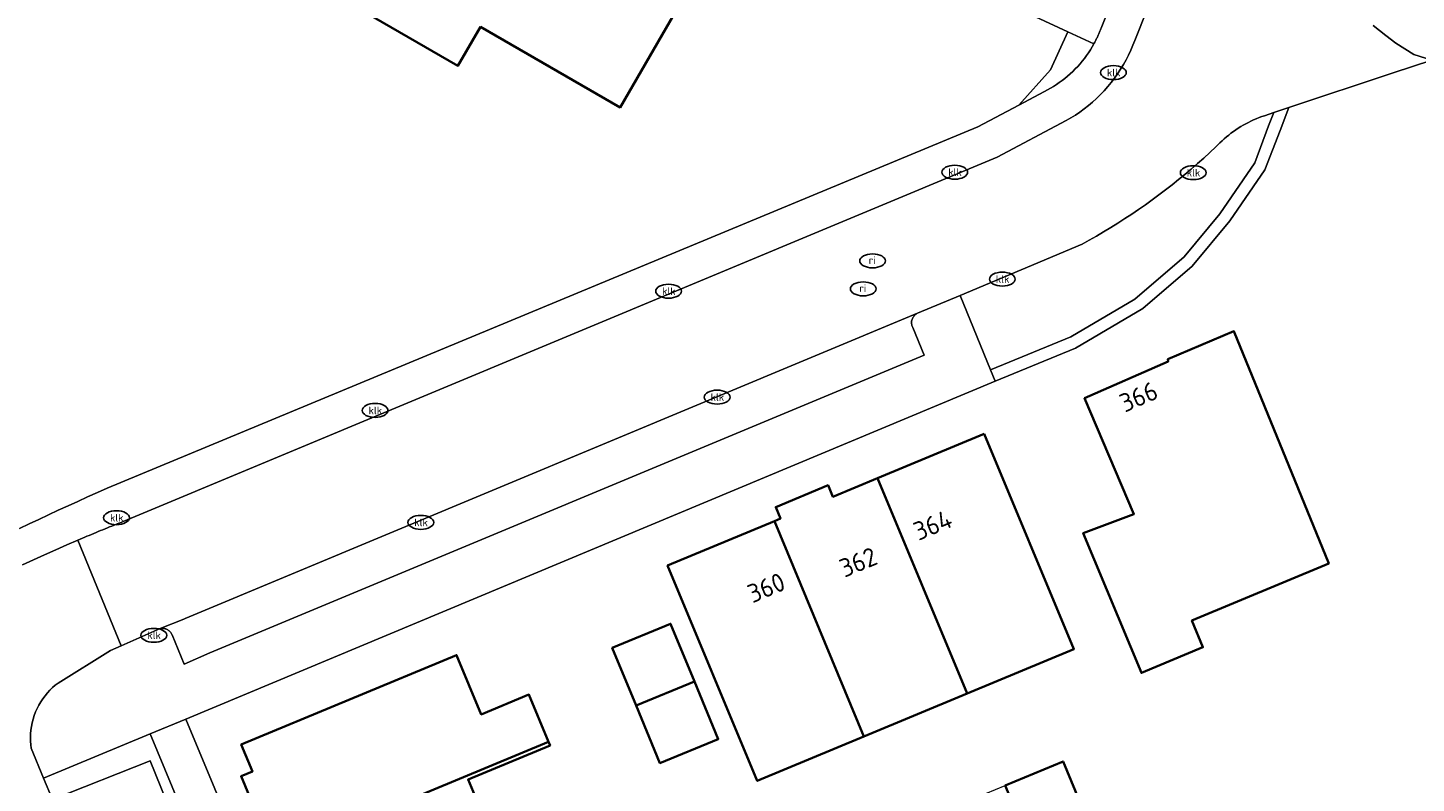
# Model space of a CAD drawing. Header units: metres. Extents: x 103671 to 105190, y 427150 to 429171.
# Tile 131 of 256: x 104582 to 104649, y 427373 to 427410. Entities that reach past the tile are written whole.
import ezdxf
from ezdxf.enums import TextEntityAlignment as Align

# ---------------------------------------------------------------- set-up
doc = ezdxf.new("R2010")
doc.units = ezdxf.units.M
for name, color, linetype, lineweight in [('B-WE-GR-HAAG-GV', 253, 'Continuous', 13), ('B-WE-IE-MEUBILAIR-S', 253, 'Continuous', 25), ('B-WE-OG-BEBOUWING-GV', 253, 'Continuous', 35), ('B-WE-OG-BEBOUWING-T18', 7, 'Continuous', 18), ('B-WE-OG-TERREIN_BEGROEID-GV', 253, 'Continuous', 18), ('B-WE-OG-TERREIN_ERF-GV', 253, 'Continuous', 18), ('B-WE-OG-TERREIN_OEVER-GV', 253, 'Continuous', 18), ('B-WE-VH-GESLOTENVERHARDING_ASFALT-GV', 253, 'Continuous', 18), ('B-WE-VH-ONVERHARD_ZAND-GV', 253, 'Continuous', 18), ('B-WE-VH-OPENVERHARDING-GV', 253, 'Continuous', 18), ('B-WE-VH-OPENVERHARDING_BETONSTRAATSTEEN-GV', 253, 'Continuous', 18)]:
    doc.layers.add(name, color=color, linetype=linetype, lineweight=lineweight)
doc.styles.add('NLCS-ISO', font='NLCS-ISO.ttf')
doc.styles.add('NLCS-ISO-M500-T18', font='NLCS-ISO.ttf', dxfattribs={"height": 0.9})

# ---------------------------------------------------------------- blocks, each defined once
blk = doc.blocks.new('SIE-MEUBILAIR_PUT_KOLK-SO')
blk.add_ellipse((0, 0), major_axis=(1.25, 0), ratio=0.54)
at = {"style": 'NLCS-ISO'}
blk.add_text('klk', height=0.75, dxfattribs=at).set_placement((0.03, 0), align=Align.MIDDLE_CENTER)
blk = doc.blocks.new('SIE-MEUBILAIR_PUT_RIOOLPUT-SO')
blk.add_ellipse((0, 0), major_axis=(1.25, 0), ratio=0.54)
at = {"style": 'NLCS-ISO'}
blk.add_text('ri', height=0.75, dxfattribs=at).set_placement((-0.04, 0.07), align=Align.MIDDLE_CENTER)

msp = doc.modelspace()

# ---------------------------------------------------------------- linework, layer by layer
at = {"layer": 'B-WE-GR-HAAG-GV', "flags": 128}
msp.add_lwpolyline([(104638.091, 427398.087), (104639.914, 427400.294), (104641.609, 427402.757), (104642.345, 427404.676), (104642.771, 427405.783), (104642.034, 427405.538), (104641.785, 427404.892), (104641.115, 427403.097), (104639.42, 427400.634), (104637.701, 427398.543), (104635.302, 427396.496), (104632.2, 427394.675), (104628.307, 427393.072), (104628.534, 427392.516), (104632.429, 427394.12), (104635.692, 427396.039)], close=True, dxfattribs=at)
at = {"layer": 'B-WE-OG-BEBOUWING-GV', "flags": 128}
for points in [[(104603.597, 427409.701), (104610.363, 427405.79), (104614.023, 427412.121), (104591.552, 427425.111), (104586.798, 427416.887), (104602.503, 427407.809)], [(104644.703, 427383.676), (104640.108, 427394.938), (104636.9, 427393.579), (104636.927, 427393.479), (104632.874, 427391.693), (104635.258, 427386.08), (104632.806, 427385.158), (104635.627, 427378.381), (104638.607, 427379.622), (104638.07, 427380.911)], [(104628.003, 427389.971), (104622.83, 427387.817), (104627.177, 427377.376), (104632.351, 427379.53)], [(104617.84, 427385.739), (104622.18, 427375.295), (104627.177, 427377.376), (104622.83, 427387.817), (104620.672, 427386.918), (104620.442, 427387.472), (104617.903, 427386.415), (104618.134, 427385.861)], [(104612.667, 427383.585), (104617.006, 427373.14), (104622.18, 427375.295), (104617.84, 427385.739)], [(104611.139, 427376.798), (104613.961, 427377.965), (104612.806, 427380.759), (104609.983, 427379.592)], [(104594.157, 427369.732), (104606.898, 427375.034), (104605.945, 427377.325), (104603.636, 427376.364), (104602.438, 427379.245), (104592.005, 427374.903), (104592.548, 427373.597), (104592, 427373.369), (104593.248, 427370.375), (104593.795, 427370.603)], [(104613.961, 427377.965), (104611.139, 427376.798), (104612.294, 427374.004), (104615.116, 427375.172)], [(104606.898, 427375.034), (104594.157, 427369.732), (104596.232, 427364.745), (104606.665, 427369.087), (104606.599, 427369.246), (104604.937, 427368.554), (104603, 427373.208), (104606.97, 427374.86)], [(104629.025, 427372.919), (104630.194, 427370.109), (104632.999, 427371.276), (104631.83, 427374.086)]]:
    msp.add_lwpolyline(points, close=True, dxfattribs=at)
at = {"layer": 'B-WE-OG-TERREIN_BEGROEID-GV', "flags": 128}
for points in [[(104633.322, 427408.872), (104632.058, 427409.459), (104631.221, 427407.611), (104629.691, 427405.906), (104630.923, 427406.56), (104631.071, 427406.637), (104631.218, 427406.718), (104631.362, 427406.805), (104631.504, 427406.895), (104631.644, 427406.991), (104631.781, 427407.091), (104631.916, 427407.195), (104632.047, 427407.303), (104632.175, 427407.416), (104632.3, 427407.532), (104632.421, 427407.652), (104632.538, 427407.776), (104632.651, 427407.903), (104632.76, 427408.034), (104632.865, 427408.167), (104632.965, 427408.303), (104633.061, 427408.442), (104633.153, 427408.583), (104633.24, 427408.727)], [(104635.302, 427396.496), (104637.701, 427398.543), (104639.42, 427400.634), (104641.115, 427403.097), (104641.785, 427404.892), (104642.034, 427405.538), (104641.587, 427405.389), (104641.455, 427405.343), (104641.323, 427405.294), (104641.192, 427405.242), (104641.063, 427405.186), (104640.935, 427405.127), (104640.808, 427405.064), (104640.682, 427404.998), (104640.558, 427404.929), (104640.436, 427404.857), (104640.315, 427404.782), (104640.197, 427404.703), (104640.081, 427404.622), (104639.966, 427404.538), (104639.855, 427404.451), (104639.745, 427404.361), (104639.638, 427404.269), (104639.533, 427404.174), (104639.431, 427404.077), (104639.332, 427403.978), (104639.236, 427403.876), (104638.943, 427403.602), (104638.646, 427403.332), (104638.345, 427403.066), (104638.041, 427402.803), (104637.733, 427402.545), (104637.422, 427402.29), (104637.108, 427402.039), (104636.79, 427401.792), (104636.469, 427401.549), (104636.145, 427401.31), (104635.818, 427401.075), (104635.488, 427400.845), (104635.155, 427400.619), (104634.819, 427400.397), (104634.48, 427400.18), (104634.139, 427399.967), (104633.795, 427399.759), (104633.449, 427399.556), (104633.101, 427399.356), (104632.75, 427399.162), (104626.835, 427396.678), (104628.307, 427393.072), (104632.2, 427394.675)]]:
    msp.add_lwpolyline(points, close=True, dxfattribs=at)
msp.add_lwpolyline([(104586.806, 427363.985), (104590.895, 427365.932), (104587.597, 427374.112), (104582.86, 427372.235), (104586.224, 427364.108)], dxfattribs=at)
at = {"layer": 'B-WE-OG-TERREIN_ERF-GV', "flags": 128}
for points in [[(104610.363, 427405.79), (104603.597, 427409.701), (104602.503, 427407.809), (104586.798, 427416.887), (104591.552, 427425.111), (104614.023, 427412.121)], [(104640.108, 427394.938), (104644.703, 427383.676), (104638.07, 427380.911), (104638.607, 427379.622), (104635.627, 427378.381), (104632.806, 427385.158), (104635.258, 427386.08), (104632.874, 427391.693), (104636.927, 427393.479), (104636.9, 427393.579)], [(104627.177, 427377.376), (104622.18, 427375.295), (104617.006, 427373.14), (104612.667, 427383.585), (104617.84, 427385.739), (104618.134, 427385.861), (104617.903, 427386.415), (104620.442, 427387.472), (104620.672, 427386.918), (104622.83, 427387.817), (104628.003, 427389.971), (104632.351, 427379.53)], [(104609.983, 427379.592), (104612.806, 427380.759), (104613.961, 427377.965), (104615.116, 427375.172), (104612.294, 427374.004), (104611.139, 427376.798)], [(104632.999, 427371.276), (104634.168, 427368.466), (104631.363, 427367.299), (104628.558, 427366.132), (104627.389, 427368.942), (104626.22, 427371.751), (104629.025, 427372.919), (104631.83, 427374.086)]]:
    msp.add_lwpolyline(points, close=True, dxfattribs=at)
for points in [[(104581.259, 427385.372), (104581.728, 427385.598), (104582.197, 427385.821), (104582.668, 427386.043), (104583.14, 427386.262), (104583.613, 427386.479), (104584.086, 427386.694), (104584.561, 427386.907), (104585.037, 427387.118), (104585.513, 427387.326), (104627.692, 427404.846), (104629.691, 427405.906), (104631.221, 427407.611), (104632.058, 427409.459), (104630.497, 427410.184)], [(104649.7, 427408.088), (104647.819, 427407.462), (104642.771, 427405.783), (104642.345, 427404.676), (104641.609, 427402.757), (104639.914, 427400.294), (104638.091, 427398.087), (104635.692, 427396.039), (104632.429, 427394.12), (104628.534, 427392.516), (104589.317, 427376.135), (104604.373, 427339.962)], [(104593.248, 427370.375), (104592, 427373.369), (104592.548, 427373.597), (104592.005, 427374.903), (104602.438, 427379.245), (104603.636, 427376.364), (104605.945, 427377.325), (104606.898, 427375.034), (104606.97, 427374.86), (104603, 427373.208), (104604.937, 427368.554)]]:
    msp.add_lwpolyline(points, dxfattribs=at)
at = {"layer": 'B-WE-OG-TERREIN_OEVER-GV', "flags": 128}
msp.add_lwpolyline([(104630.497, 427410.184), (104632.058, 427409.459), (104633.322, 427408.872), (104633.342, 427408.909), (104633.362, 427408.946), (104633.381, 427408.983), (104633.4, 427409.02), (104633.419, 427409.057), (104633.438, 427409.095), (104633.456, 427409.133), (104633.474, 427409.17), (104633.492, 427409.208), (104633.509, 427409.246), (104633.526, 427409.285), (104633.543, 427409.323), (104633.56, 427409.361), (104633.576, 427409.4), (104633.592, 427409.439), (104633.607, 427409.478), (104633.623, 427409.517), (104633.638, 427409.556), (104633.653, 427409.595), (104633.667, 427409.634), (104635.479, 427414.203)], dxfattribs=at)
at = {"layer": 'B-WE-VH-GESLOTENVERHARDING_ASFALT-GV', "flags": 128}
msp.add_lwpolyline([(104646.853, 427409.755), (104647.465, 427409.282), (104647.948, 427408.908), (104648.831, 427408.35), (104649.7, 427408.088)], dxfattribs=at)
at = {"layer": 'B-WE-VH-ONVERHARD_ZAND-GV', "flags": 128}
for points in [[(104638.091, 427398.087), (104639.914, 427400.294), (104641.609, 427402.757), (104642.345, 427404.676), (104642.771, 427405.783), (104642.034, 427405.538), (104641.785, 427404.892), (104641.115, 427403.097), (104639.42, 427400.634), (104637.701, 427398.543), (104635.302, 427396.496), (104632.2, 427394.675), (104628.307, 427393.072), (104628.534, 427392.516), (104632.429, 427394.12), (104635.692, 427396.039)], [(104582.429, 427373.276), (104582.86, 427372.235), (104587.597, 427374.112), (104590.895, 427365.932), (104594.239, 427358.134), (104594.328, 427357.926), (104594.873, 427358.14), (104591.505, 427365.998), (104587.586, 427375.423)]]:
    msp.add_lwpolyline(points, close=True, dxfattribs=at)
at = {"layer": 'B-WE-VH-OPENVERHARDING-GV', "flags": 128}
for points in [[(104585.671, 427379.467), (104583.129, 427377.884), (104582.994, 427377.778), (104582.862, 427377.664), (104582.735, 427377.542), (104582.614, 427377.411), (104582.499, 427377.273), (104582.391, 427377.128), (104582.29, 427376.976), (104582.198, 427376.818), (104582.114, 427376.655), (104582.039, 427376.487), (104581.974, 427376.315), (104581.918, 427376.14), (104581.873, 427375.963), (104581.837, 427375.784), (104581.811, 427375.605), (104581.796, 427375.426), (104581.79, 427375.248), (104581.794, 427375.072), (104581.806, 427374.898), (104581.828, 427374.728), (104582.429, 427373.276), (104587.586, 427375.423), (104589.317, 427376.135), (104628.534, 427392.516), (104628.307, 427393.072), (104626.835, 427396.678), (104624.77, 427395.811), (104624.737, 427395.794), (104624.705, 427395.773), (104624.674, 427395.75), (104624.644, 427395.723), (104624.615, 427395.694), (104624.589, 427395.662), (104624.565, 427395.627), (104624.543, 427395.59), (104624.525, 427395.552), (104624.51, 427395.511), (104624.499, 427395.47), (104624.491, 427395.427), (104624.487, 427395.385), (104624.486, 427395.343), (104624.489, 427395.301), (104624.495, 427395.261), (104624.504, 427395.222), (104624.516, 427395.184), (104624.531, 427395.149), (104624.547, 427395.116), (104625.098, 427393.788), (104590.486, 427379.355), (104589.235, 427378.805), (104588.655, 427380.217), (104588.641, 427380.247), (104588.625, 427380.278), (104588.607, 427380.307), (104588.587, 427380.336), (104588.564, 427380.364), (104588.539, 427380.39), (104588.512, 427380.415), (104588.483, 427380.438), (104588.452, 427380.459), (104588.42, 427380.478), (104588.386, 427380.494), (104588.351, 427380.508), (104588.316, 427380.519), (104588.28, 427380.527), (104588.245, 427380.533), (104588.209, 427380.537), (104588.174, 427380.538), (104588.139, 427380.536), (104588.105, 427380.533), (104588.072, 427380.527), (104586.187, 427379.697)], [(104589.235, 427378.805), (104590.486, 427379.355), (104625.098, 427393.788), (104624.547, 427395.116), (104624.531, 427395.149), (104624.516, 427395.184), (104624.504, 427395.222), (104624.495, 427395.261), (104624.489, 427395.301), (104624.486, 427395.343), (104624.487, 427395.385), (104624.491, 427395.427), (104624.499, 427395.47), (104624.51, 427395.511), (104624.525, 427395.552), (104624.543, 427395.59), (104624.565, 427395.627), (104624.589, 427395.662), (104624.615, 427395.694), (104624.644, 427395.723), (104624.674, 427395.75), (104624.705, 427395.773), (104624.737, 427395.794), (104624.77, 427395.811), (104589.293, 427381.01), (104589.217, 427380.978), (104588.072, 427380.527), (104588.105, 427380.533), (104588.139, 427380.536), (104588.174, 427380.538), (104588.209, 427380.537), (104588.245, 427380.533), (104588.28, 427380.527), (104588.316, 427380.519), (104588.351, 427380.508), (104588.386, 427380.494), (104588.42, 427380.478), (104588.452, 427380.459), (104588.483, 427380.438), (104588.512, 427380.415), (104588.539, 427380.39), (104588.564, 427380.364), (104588.587, 427380.336), (104588.607, 427380.307), (104588.625, 427380.278), (104588.641, 427380.247), (104588.655, 427380.217)], [(104604.373, 427339.962), (104589.317, 427376.135), (104587.586, 427375.423), (104591.505, 427365.998), (104594.873, 427358.14), (104594.328, 427357.926), (104594.239, 427358.134), (104593.419, 427357.782), (104594.152, 427356.021), (104594.844, 427356.343), (104594.566, 427357.012), (104595.104, 427357.223), (104602.576, 427339.324), (104603.143, 427337.966), (104604.9, 427338.697)]]:
    msp.add_lwpolyline(points, close=True, dxfattribs=at)
at = {"layer": 'B-WE-VH-OPENVERHARDING_BETONSTRAATSTEEN-GV', "flags": 128}
for points in [[(104635.479, 427414.203), (104633.667, 427409.634), (104633.653, 427409.595), (104633.638, 427409.556), (104633.623, 427409.517), (104633.607, 427409.478), (104633.592, 427409.439), (104633.576, 427409.4), (104633.56, 427409.361), (104633.543, 427409.323), (104633.526, 427409.285), (104633.509, 427409.246), (104633.492, 427409.208), (104633.474, 427409.17), (104633.456, 427409.133), (104633.438, 427409.095), (104633.419, 427409.057), (104633.4, 427409.02), (104633.381, 427408.983), (104633.362, 427408.946), (104633.342, 427408.909), (104633.322, 427408.872), (104633.24, 427408.727), (104633.153, 427408.583), (104633.061, 427408.442), (104632.965, 427408.303), (104632.865, 427408.167), (104632.76, 427408.034), (104632.651, 427407.903), (104632.538, 427407.776), (104632.421, 427407.652), (104632.3, 427407.532), (104632.175, 427407.416), (104632.047, 427407.303), (104631.916, 427407.195), (104631.781, 427407.091), (104631.644, 427406.991), (104631.504, 427406.895), (104631.362, 427406.805), (104631.218, 427406.718), (104631.071, 427406.637), (104630.923, 427406.56), (104629.691, 427405.906), (104627.692, 427404.846), (104585.513, 427387.326), (104585.037, 427387.118), (104584.561, 427386.907), (104584.086, 427386.694), (104583.613, 427386.479), (104583.14, 427386.262), (104582.668, 427386.043), (104582.197, 427385.821), (104581.728, 427385.598), (104581.259, 427385.372)], [(104581.411, 427383.615), (104581.944, 427383.862), (104582.479, 427384.105), (104583.015, 427384.345), (104583.553, 427384.581), (104584.092, 427384.813), (104584.201, 427384.86), (104584.311, 427384.906), (104584.42, 427384.953), (104584.53, 427384.999), (104584.639, 427385.045), (104584.749, 427385.091), (104584.859, 427385.137), (104584.968, 427385.182), (104585.078, 427385.228), (104585.188, 427385.273), (104585.298, 427385.318), (104585.408, 427385.363), (104585.518, 427385.408), (104585.629, 427385.453), (104585.739, 427385.497), (104585.849, 427385.541), (104585.959, 427385.586), (104586.07, 427385.63), (104586.18, 427385.673), (104586.291, 427385.717), (104628.629, 427403.376), (104631.984, 427405.156), (104632.206, 427405.284), (104632.424, 427405.421), (104632.638, 427405.566), (104632.849, 427405.719), (104633.054, 427405.88), (104633.254, 427406.049), (104633.448, 427406.226), (104633.636, 427406.41), (104633.818, 427406.6), (104633.993, 427406.798), (104634.16, 427407.001), (104634.32, 427407.211), (104634.472, 427407.425), (104634.616, 427407.645), (104634.752, 427407.869), (104634.879, 427408.097), (104634.997, 427408.328), (104635.107, 427408.563), (104635.207, 427408.8), (104635.299, 427409.039), (104637.095, 427413.565)], [(104637.095, 427413.565), (104635.299, 427409.039), (104635.207, 427408.8), (104635.107, 427408.563), (104634.997, 427408.328), (104634.879, 427408.097), (104634.752, 427407.869), (104634.616, 427407.645), (104634.472, 427407.425), (104634.32, 427407.211), (104634.16, 427407.001), (104633.993, 427406.798), (104633.818, 427406.6), (104633.636, 427406.41), (104633.448, 427406.226), (104633.254, 427406.049), (104633.054, 427405.88), (104632.849, 427405.719), (104632.638, 427405.566), (104632.424, 427405.421), (104632.206, 427405.284), (104631.984, 427405.156), (104628.629, 427403.376), (104586.291, 427385.717), (104586.18, 427385.673), (104586.07, 427385.63), (104585.959, 427385.586), (104585.849, 427385.541), (104585.739, 427385.497), (104585.629, 427385.453), (104585.518, 427385.408), (104585.408, 427385.363), (104585.298, 427385.318), (104585.188, 427385.273), (104585.078, 427385.228), (104584.968, 427385.182), (104584.859, 427385.137), (104584.749, 427385.091), (104584.639, 427385.045), (104584.53, 427384.999), (104584.42, 427384.953), (104584.311, 427384.906), (104584.201, 427384.86), (104584.092, 427384.813), (104586.187, 427379.697), (104588.072, 427380.527), (104589.217, 427380.978), (104589.293, 427381.01), (104624.77, 427395.811), (104626.835, 427396.678), (104632.75, 427399.162), (104633.101, 427399.356), (104633.449, 427399.556), (104633.795, 427399.759), (104634.139, 427399.967), (104634.48, 427400.18), (104634.819, 427400.397), (104635.155, 427400.619), (104635.488, 427400.845), (104635.818, 427401.075), (104636.145, 427401.31), (104636.469, 427401.549), (104636.79, 427401.792), (104637.108, 427402.039), (104637.422, 427402.29), (104637.733, 427402.545), (104638.041, 427402.803), (104638.345, 427403.066), (104638.646, 427403.332), (104638.943, 427403.602), (104639.236, 427403.876), (104639.332, 427403.978), (104639.431, 427404.077), (104639.533, 427404.174), (104639.638, 427404.269), (104639.745, 427404.361), (104639.855, 427404.451), (104639.966, 427404.538), (104640.081, 427404.622), (104640.197, 427404.703), (104640.315, 427404.782), (104640.436, 427404.857), (104640.558, 427404.929), (104640.682, 427404.998), (104640.808, 427405.064), (104640.935, 427405.127), (104641.063, 427405.186), (104641.192, 427405.242), (104641.323, 427405.294), (104641.455, 427405.343), (104641.587, 427405.389), (104642.034, 427405.538), (104642.771, 427405.783), (104647.819, 427407.462), (104649.7, 427408.088), (104648.831, 427408.35), (104647.948, 427408.908), (104647.465, 427409.282), (104646.853, 427409.755)], [(104582.86, 427372.235), (104582.429, 427373.276), (104581.828, 427374.728), (104581.806, 427374.898), (104581.794, 427375.072), (104581.79, 427375.248), (104581.796, 427375.426), (104581.811, 427375.605), (104581.837, 427375.784), (104581.873, 427375.963), (104581.918, 427376.14), (104581.974, 427376.315), (104582.039, 427376.487), (104582.114, 427376.655), (104582.198, 427376.818), (104582.29, 427376.976), (104582.391, 427377.128), (104582.499, 427377.273), (104582.614, 427377.411), (104582.735, 427377.542), (104582.862, 427377.664), (104582.994, 427377.778), (104583.129, 427377.884), (104585.671, 427379.467), (104586.187, 427379.697), (104584.092, 427384.813), (104583.553, 427384.581), (104583.015, 427384.345), (104582.479, 427384.105), (104581.944, 427383.862), (104581.411, 427383.615)]]:
    msp.add_lwpolyline(points, dxfattribs=at)

# ---------------------------------------------------------------- block references
at = {"layer": 'B-WE-IE-MEUBILAIR-S', "xscale": 0.5, "yscale": 0.5, "zscale": 0.5}
for name, p in [('SIE-MEUBILAIR_PUT_KOLK-SO', (104634.269, 427407.477)), ('SIE-MEUBILAIR_PUT_KOLK-SO', (104626.579, 427402.648)), ('SIE-MEUBILAIR_PUT_KOLK-SO', (104638.137, 427402.625)), ('SIE-MEUBILAIR_PUT_RIOOLPUT-SO', (104622.598, 427398.35)), ('SIE-MEUBILAIR_PUT_KOLK-SO', (104628.886, 427397.468)), ('SIE-MEUBILAIR_PUT_KOLK-SO', (104612.713, 427396.88)), ('SIE-MEUBILAIR_PUT_RIOOLPUT-SO', (104622.145, 427396.993)), ('SIE-MEUBILAIR_PUT_KOLK-SO', (104615.066, 427391.745)), ('SIE-MEUBILAIR_PUT_KOLK-SO', (104598.49, 427391.102)), ('SIE-MEUBILAIR_PUT_KOLK-SO', (104585.96, 427385.9)), ('SIE-MEUBILAIR_PUT_KOLK-SO', (104600.707, 427385.674)), ('SIE-MEUBILAIR_PUT_KOLK-SO', (104587.77, 427380.2))]:
    msp.add_blockref(name, p, dxfattribs=at)

# ---------------------------------------------------------------- texts
at = {"layer": 'B-WE-OG-BEBOUWING-T18', "style": 'NLCS-ISO-M500-T18'}
for s, rotation, p in [('366', 23.4, (104635.49, 427391.766)), ('364', 22.6, (104625.513, 427385.546)), ('362', 22.6, (104621.901, 427383.747)), ('360', 22.6, (104617.445, 427382.51))]:
    msp.add_text(s, height=0.9, rotation=rotation, dxfattribs=at).set_placement(p, align=Align.MIDDLE)

doc.saveas('drawing.dxf')
